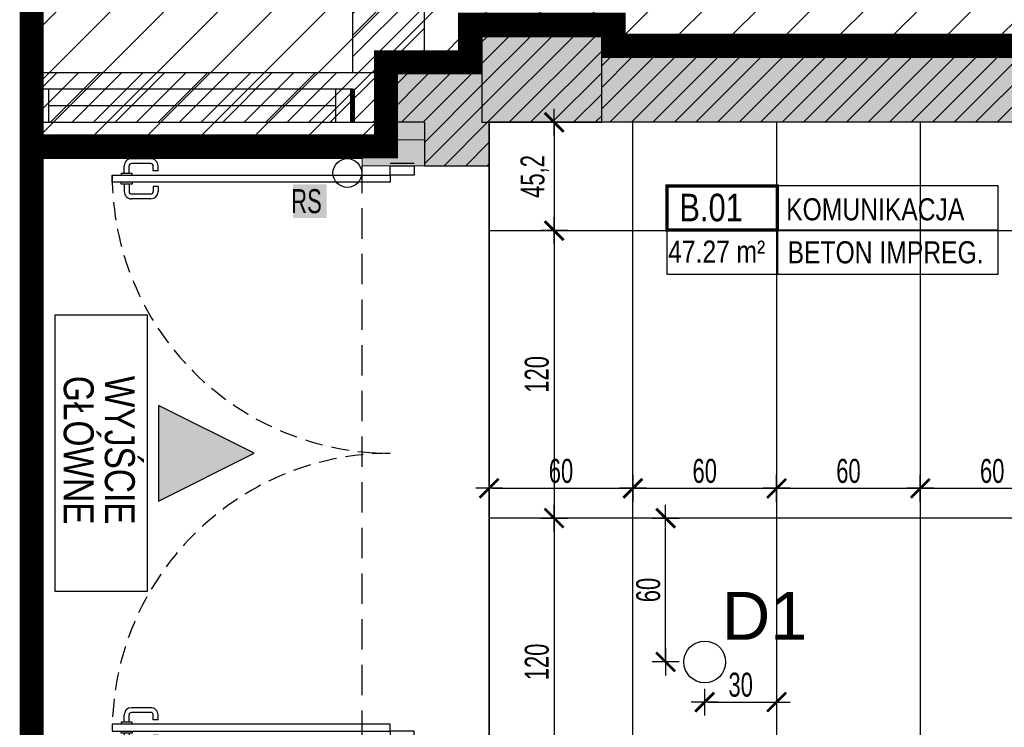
# Model space of a CAD drawing. Header units: millimetres. Extents: x 99331 to 130831, y -7610 to 25890.
# Tile 5 of 101: x 126596 to 127007, y 4118 to 4413. Entities that reach past the tile are written whole.
import ezdxf
from ezdxf.enums import TextEntityAlignment as Align

# ---------------------------------------------------------------- set-up
doc = ezdxf.new("R2010")
doc.units = ezdxf.units.MM
doc.linetypes.add('DASHED', pattern=[0.75, 0.5, -0.25])
doc.linetypes.add('DASHEDX2', pattern=[38.1, 25.4, -12.7])
doc.layers.get('DEFPOINTS').update_dxf_attribs({"lineweight": 9})
for name, color, linetype in [('_HSA_HATCH_WYPEŁNIENIA_PRZEGRÓD', 205, 'Continuous'), ('_HSA_OPIS', 43, 'Continuous'), ('_HSA_OŚWIETLENIE', 53, 'Continuous'), ('_HSA_PRZERYWANE', 153, 'DASHEDX2'), ('_HSA_STOLARKA_ZEWNĘTRZNA', 132, 'Continuous'), ('_HSA_SUFITY_OBRYS', 220, 'Continuous'), ('_HSA_SUFITY_PODZIAŁ', 142, 'Continuous'), ('_HSA_WIDOKOWE', 1, 'Continuous'), ('_HSA_WYM_50', 141, 'Continuous'), ('_HSA_ZAKRES_OPRACOWANIA', 213, 'Continuous'), ('_HSA_ŚCIANY_CIENKIE', 2, 'Continuous'), ('_HSA_ŚCIANY_DZIAŁOWE', 6, 'Continuous'), ('_HSA_ŚCIANY_KONSTRUKCYJNE', 3, 'Continuous'), ('_HSA_ŚCIANY_MUROWANE', 4, 'Continuous')]:
    doc.layers.add(name, color=color, linetype=linetype)
doc.layers.add('_HSA_IZOLACJA_TERMICZNA', color=2, linetype='Continuous', lineweight=5)
doc.layers.add('_HSA_ZAKRES_OPRACOWANIA_HATCH', color=31, linetype='Continuous', transparency=0.5)
doc.styles.add('Arial', font='Arial.ttf')
doc.styles.add('ARIAL_50', font='Arial Narrow.ttf', dxfattribs={"width": 0.8, "height": 10})
doc.styles.get("Standard").update_dxf_attribs({"font": 'Arial.ttf'})
doc.linetypes.add('BATTING', pattern='A,0.00254,-2.54,[134,ltypeshp.shx,S=2.54,R=0,X=-2.54,Y=0],-5.08,[134,ltypeshp.shx,S=2.54,R=180,X=2.54,Y=0],-2.54', length=10.16254)
doc.dimstyles.new('WYM_WEWN_50', dxfattribs={"dimscale": 0.7, "dimtxt": 10, "dimasz": 2, "dimexe": 10, "dimexo": 0, "dimgap": 3, "dimtad": 1, "dimdec": 1, "dimrnd": 1e-05, "dimtxsty": 'ARIAL_50', "dimblk": 'Wym-03', "dimcen": 0, "dimdle": 10, "dimse1": 1, "dimse2": 1, "dimclrt": 256, "dimazin": 2, "dimtfac": 1, "dimtdec": 1, "dimtix": 1, "dimtmove": 2, "dimatfit": 0, "dimfxl": 1, "dimtolj": 1, "dimtzin": 0, "dimarcsym": 0})
pattern_1 = [(45, (56000, -17000), (-4.49012806, 4.49012806), [])]

# ---------------------------------------------------------------- blocks, each defined once
blk = doc.blocks.new('*U39')
for p, q in [((-116.8, 111), (-119.9, 111)), ((-116.8, 112.25), (-116, 112.25)), ((-116.8, 107.75), (-116.8, 112.25)), ((-112.275, 112.25), (-113.075, 112.25)), ((-112.275, 107.75), (-112.275, 112.25)), ((-112.275, 111), (-109.175, 111)), ((112.275, 111), (109.175, 111)), ((112.275, 112.25), (113.075, 112.25)), ((112.275, 107.75), (112.275, 112.25)), ((116.8, 112.25), (116, 112.25)), ((116.8, 107.75), (116.8, 112.25)), ((116.8, 111), (119.9, 111)), ((-122.9, 99.86), (-122.9, 108)), ((-120.9, 99.86), (-120.9, 108)), ((-116.8, 109), (-119.9, 109)), ((-116, 107.75), (-116.8, 107.75)), ((-113.075, 107.75), (-112.275, 107.75)), ((-112.275, 109), (-109.175, 109)), ((-108.175, 99.86), (-108.175, 108)), ((-106.175, 99.86), (-106.175, 108)), ((106.175, 99.86), (106.175, 108)), ((108.175, 99.86), (108.175, 108)), ((112.275, 109), (109.175, 109)), ((113.075, 107.75), (112.275, 107.75)), ((116, 107.75), (116.8, 107.75)), ((116.8, 109), (119.9, 109)), ((120.9, 99.86), (120.9, 108)), ((122.9, 99.86), (122.9, 108)), ((-117.8, 98.86), (-119.9, 98.86)), ((-117.8, 96.86), (-117.8, 98.86)), ((-111.275, 96.86), (-111.275, 98.86)), ((-111.275, 98.86), (-109.175, 98.86)), ((111.275, 98.86), (109.175, 98.86)), ((111.275, 96.86), (111.275, 98.86)), ((117.8, 96.86), (117.8, 98.86)), ((117.8, 98.86), (119.9, 98.86)), ((-117.8, 96.86), (-119.9, 96.86)), ((-111.275, 96.86), (-109.175, 96.86)), ((111.275, 96.86), (109.175, 96.86)), ((117.8, 96.86), (119.9, 96.86))]:
    blk.add_line(p, q)
for points in [[(-116, 0), (-113.075, 0), (-113.075, 116), (-116, 116)], [(116, 0), (113.075, 0), (113.075, 116), (116, 116)], [(-120, 0), (-120, -10), (-116, -10), (-116, 0)], [(120, 0), (120, -10), (116, -10), (116, 0)]]:
    blk.add_lwpolyline(points, close=True)
for points in [[(-121, 0), (-121, -10)], [(121, 0), (121, -10)]]:
    blk.add_lwpolyline(points)
at = {"linetype": 'DASHED', "ltscale": 15}
for centre, start, end in [((-116, 0), 0, 90), ((116, 0), 90, 180)]:
    blk.add_arc(centre, 116, start, end, dxfattribs=at)
for centre, radius, start, end in [((-119.9, 108), 3, 90, 180), ((-109.175, 108), 3, 0, 90), ((109.175, 108), 3, 90, 180), ((119.9, 108), 3, 0, 90), ((-119.9, 108), 1, 90, 180), ((-109.175, 108), 1, 0, 90), ((109.175, 108), 1, 90, 180), ((119.9, 108), 1, 0, 90), ((-119.9, 99.86), 3, 180, 270), ((-119.9, 99.86), 1, 180, 270), ((-109.175, 99.86), 3, 270, 0), ((-109.175, 99.86), 1, 270, 0), ((109.175, 99.86), 3, 180, 270), ((109.175, 99.86), 1, 180, 270), ((119.9, 99.86), 3, 270, 0), ((119.9, 99.86), 1, 270, 0)]:
    blk.add_arc(centre, radius, start, end)
blk = doc.blocks.new('A$C1924a973')
blk.add_lwpolyline([(0, -57.56), (0, 57.56), (-38.64, 57.56), (-38.64, -57.56)], close=True)
at = {"style": 'Arial', "width": 0.8}
for s, p in [('GŁÓWNE', (-3.71, -1.28)), ('WYJŚCIE', (-20.88, -1.28))]:
    blk.add_text(s, height=12.5, rotation=90, dxfattribs=at).set_placement(p, align=Align.CENTER)
blk = doc.blocks.new('A$C181A6C00')
blk.add_hatch(color=256).paths.add_polyline_path([(50, -25), (0, 0), (50, 25)])
blk.add_lwpolyline([(50, -25), (0, 0), (50, 25), (50, -25)])
blk = doc.blocks.new('*U7')
blk.add_line((1, 0.4), (1, -0.4))
at = {"const_width": 0.03}
blk.add_lwpolyline([(0, 0), (1, 0), (1, 0.4), (0, 0.4)], close=True, dxfattribs=at)
for points in [[(1, 0), (3, 0), (3, 0.4), (1, 0.4)], [(0, -0.4), (3, -0.4), (3, 0), (0, 0)]]:
    blk.add_lwpolyline(points, close=True)
at = {"style": 'Arial', "width": 0.8}
blk.add_attdef('NR', text='', height=0.25, dxfattribs=at).set_placement((0.4, 0.08), align=Align.CENTER)
for tag, p in [('NAZWA', (1.0793, 0.0887)), ('0000', (0.0304, -0.2909)), ('WYK', (1.0922, -0.3007))]:
    blk.add_attdef(tag, p, '', height=0.2, dxfattribs=at)
blk = doc.blocks.new('BDlux_D1')
blk.add_circle((0, 0), 8.7)
at = {"color": 7, "lineweight": 30, "insert": (7.16, 29.25), "char_height": 20, "attachment_point": 1}
blk.add_mtext_dynamic_manual_height_columns('D1', width=105.3716, gutter_width=1, heights=[0], dxfattribs=at)
blk = doc.blocks.new('Wym-03')
for p, q in [((0, 4), (0, -4)), ((-4, 0), (4, 0))]:
    blk.add_line(p, q)
blk.add_lwpolyline([(-2.83, -2.83, 0.8, 0.8, 0), (2.83, 2.83, 0.05, 0.05, 0)], format="xyseb")
blk = doc.blocks.new('*D281')
at = {"layer": '_HSA_WYM_50', "color": 0, "lineweight": -2, "transparency": 16777216}
blk.add_line((126819.48, 4369.13), (126819.48, 4326.73), dxfattribs=at)
at = {"layer": 'DEFPOINTS', "color": 0, "transparency": 16777216}
for p in [(126792.33, 4370.53), (126792.33, 4325.33), (126819.48, 4325.33)]:
    blk.add_point(p, dxfattribs=at)
at = {"layer": '_HSA_WYM_50', "color": 0, "lineweight": -2, "transparency": 16777216, "xscale": 1.4, "yscale": 1.4, "zscale": 1.4}
for p, rotation in [((126819.48, 4370.53), 90), ((126819.48, 4325.33), 270)]:
    blk.add_blockref('Wym-03', p, dxfattribs=dict(at, rotation=rotation))
at = {"layer": '_HSA_WYM_50', "transparency": 16777216, "insert": (126811.37, 4347.93), "char_height": 10, "attachment_point": 5, "rotation": 90, "style": 'ARIAL_50'}
blk.add_mtext('\\A1;45,2', dxfattribs=at)
blk = doc.blocks.new('*D282')
at = {"layer": '_HSA_WYM_50', "color": 0, "lineweight": -2, "transparency": 16777216}
blk.add_line((126819.48, 4323.93), (126819.48, 4206.73), dxfattribs=at)
at = {"layer": 'DEFPOINTS', "color": 0, "transparency": 16777216}
for p in [(126792.33, 4325.33), (126819.48, 4205.33), (126852.33, 4205.33)]:
    blk.add_point(p, dxfattribs=at)
at = {"layer": '_HSA_WYM_50', "color": 0, "lineweight": -2, "transparency": 16777216, "xscale": 1.4, "yscale": 1.4, "zscale": 1.4}
for p, rotation in [((126819.48, 4325.33), 90), ((126819.48, 4205.33), 270)]:
    blk.add_blockref('Wym-03', p, dxfattribs=dict(at, rotation=rotation))
at = {"layer": '_HSA_WYM_50', "transparency": 16777216, "insert": (126812.28, 4265.33), "char_height": 10, "attachment_point": 5, "rotation": 90, "style": 'ARIAL_50'}
blk.add_mtext('\\A1;120', dxfattribs=at)
blk = doc.blocks.new('*D283')
at = {"layer": '_HSA_WYM_50', "color": 0, "lineweight": -2, "transparency": 16777216}
blk.add_line((126819.48, 4203.93), (126819.48, 4086.73), dxfattribs=at)
at = {"layer": 'DEFPOINTS', "color": 0, "transparency": 16777216}
for p in [(126852.33, 4205.33), (126819.48, 4085.33), (126852.33, 4085.33)]:
    blk.add_point(p, dxfattribs=at)
at = {"layer": '_HSA_WYM_50', "color": 0, "lineweight": -2, "transparency": 16777216, "xscale": 1.4, "yscale": 1.4, "zscale": 1.4}
for p, rotation in [((126819.48, 4205.33), 90), ((126819.48, 4085.33), 270)]:
    blk.add_blockref('Wym-03', p, dxfattribs=dict(at, rotation=rotation))
at = {"layer": '_HSA_WYM_50', "transparency": 16777216, "insert": (126812.28, 4145.33), "char_height": 10, "attachment_point": 5, "rotation": 90, "style": 'ARIAL_50'}
blk.add_mtext('\\A1;120', dxfattribs=at)
blk = doc.blocks.new('*D285')
at = {"layer": '_HSA_WYM_50', "color": 0, "lineweight": -2, "transparency": 16777216}
blk.add_line((126793.73, 4217.78), (126850.93, 4217.78), dxfattribs=at)
at = {"layer": 'DEFPOINTS', "color": 0, "transparency": 16777216}
for p in [(126792.33, 4325.33), (126852.33, 4325.33), (126852.33, 4217.78)]:
    blk.add_point(p, dxfattribs=at)
at = {"layer": '_HSA_WYM_50', "color": 0, "lineweight": -2, "transparency": 16777216, "xscale": 1.4, "yscale": 1.4, "zscale": 1.4, "rotation": 180}
blk.add_blockref('Wym-03', (126792.33, 4217.78), dxfattribs=at)
at = {"layer": '_HSA_WYM_50', "color": 0, "lineweight": -2, "transparency": 16777216, "xscale": 1.4, "yscale": 1.4, "zscale": 1.4}
blk.add_blockref('Wym-03', (126852.33, 4217.78), dxfattribs=at)
at = {"layer": '_HSA_WYM_50', "transparency": 16777216, "insert": (126822.33, 4224.98), "char_height": 10, "attachment_point": 5, "style": 'ARIAL_50'}
blk.add_mtext('\\A1;60', dxfattribs=at)
blk = doc.blocks.new('*D286')
at = {"layer": '_HSA_WYM_50', "color": 0, "lineweight": -2, "transparency": 16777216}
blk.add_line((126853.73, 4217.78), (126910.93, 4217.78), dxfattribs=at)
at = {"layer": 'DEFPOINTS', "color": 0, "transparency": 16777216}
for p in [(126852.33, 4325.33), (126912.33, 4217.78), (126912.33, 4205.33)]:
    blk.add_point(p, dxfattribs=at)
at = {"layer": '_HSA_WYM_50', "color": 0, "lineweight": -2, "transparency": 16777216, "xscale": 1.4, "yscale": 1.4, "zscale": 1.4, "rotation": 180}
blk.add_blockref('Wym-03', (126852.33, 4217.78), dxfattribs=at)
at = {"layer": '_HSA_WYM_50', "color": 0, "lineweight": -2, "transparency": 16777216, "xscale": 1.4, "yscale": 1.4, "zscale": 1.4}
blk.add_blockref('Wym-03', (126912.33, 4217.78), dxfattribs=at)
at = {"layer": '_HSA_WYM_50', "transparency": 16777216, "insert": (126882.33, 4224.98), "char_height": 10, "attachment_point": 5, "style": 'ARIAL_50'}
blk.add_mtext('\\A1;60', dxfattribs=at)
blk = doc.blocks.new('*D314')
at = {"layer": '_HSA_WYM_50', "color": 0, "lineweight": -2, "transparency": 16777216}
blk.add_line((126883.73, 4128.56), (126910.93, 4128.56), dxfattribs=at)
at = {"layer": 'DEFPOINTS', "color": 0, "transparency": 16777216}
for p in [(126882.33, 4145.33), (126912.33, 4145.33), (126912.33, 4128.56)]:
    blk.add_point(p, dxfattribs=at)
at = {"layer": '_HSA_WYM_50', "color": 0, "lineweight": -2, "transparency": 16777216, "xscale": 1.4, "yscale": 1.4, "zscale": 1.4, "rotation": 180}
blk.add_blockref('Wym-03', (126882.33, 4128.56), dxfattribs=at)
at = {"layer": '_HSA_WYM_50', "color": 0, "lineweight": -2, "transparency": 16777216, "xscale": 1.4, "yscale": 1.4, "zscale": 1.4}
blk.add_blockref('Wym-03', (126912.33, 4128.56), dxfattribs=at)
at = {"layer": '_HSA_WYM_50', "transparency": 16777216, "insert": (126897.33, 4135.77), "char_height": 10, "attachment_point": 5, "style": 'ARIAL_50'}
blk.add_mtext('\\A1;30', dxfattribs=at)
blk = doc.blocks.new('*D313')
at = {"layer": '_HSA_WYM_50', "color": 0, "lineweight": -2, "transparency": 16777216}
blk.add_line((126866.01, 4146.73), (126866.01, 4203.93), dxfattribs=at)
at = {"layer": 'DEFPOINTS', "color": 0, "transparency": 16777216}
for p in [(126866.01, 4205.33), (126882.33, 4205.33), (126882.33, 4145.33)]:
    blk.add_point(p, dxfattribs=at)
at = {"layer": '_HSA_WYM_50', "color": 0, "lineweight": -2, "transparency": 16777216, "xscale": 1.4, "yscale": 1.4, "zscale": 1.4}
for p, rotation in [((126866.01, 4205.33), 90), ((126866.01, 4145.33), 270)]:
    blk.add_blockref('Wym-03', p, dxfattribs=dict(at, rotation=rotation))
at = {"layer": '_HSA_WYM_50', "transparency": 16777216, "insert": (126858.8, 4175.33), "char_height": 10, "attachment_point": 5, "rotation": 90, "style": 'ARIAL_50'}
blk.add_mtext('\\A1;60', dxfattribs=at)
blk = doc.blocks.new('*D457')
at = {"layer": '_HSA_WYM_50', "color": 0, "lineweight": -2, "transparency": 16777216}
blk.add_line((126913.73, 4217.78), (126970.93, 4217.78), dxfattribs=at)
at = {"layer": 'DEFPOINTS', "color": 0, "transparency": 16777216}
for p in [(126972.33, 4217.78), (126912.33, 4205.33), (126972.33, 4205.33)]:
    blk.add_point(p, dxfattribs=at)
at = {"layer": '_HSA_WYM_50', "color": 0, "lineweight": -2, "transparency": 16777216, "xscale": 1.4, "yscale": 1.4, "zscale": 1.4, "rotation": 180}
blk.add_blockref('Wym-03', (126912.33, 4217.78), dxfattribs=at)
at = {"layer": '_HSA_WYM_50', "color": 0, "lineweight": -2, "transparency": 16777216, "xscale": 1.4, "yscale": 1.4, "zscale": 1.4}
blk.add_blockref('Wym-03', (126972.33, 4217.78), dxfattribs=at)
at = {"layer": '_HSA_WYM_50', "transparency": 16777216, "insert": (126942.33, 4224.98), "char_height": 10, "attachment_point": 5, "style": 'ARIAL_50'}
blk.add_mtext('\\A1;60', dxfattribs=at)
blk = doc.blocks.new('*D458')
at = {"layer": '_HSA_WYM_50', "color": 0, "lineweight": -2, "transparency": 16777216}
blk.add_line((126973.73, 4217.78), (127030.93, 4217.78), dxfattribs=at)
at = {"layer": 'DEFPOINTS', "color": 0, "transparency": 16777216}
for p in [(127032.33, 4217.78), (126972.33, 4205.33), (127032.33, 4205.33)]:
    blk.add_point(p, dxfattribs=at)
at = {"layer": '_HSA_WYM_50', "color": 0, "lineweight": -2, "transparency": 16777216, "xscale": 1.4, "yscale": 1.4, "zscale": 1.4, "rotation": 180}
blk.add_blockref('Wym-03', (126972.33, 4217.78), dxfattribs=at)
at = {"layer": '_HSA_WYM_50', "color": 0, "lineweight": -2, "transparency": 16777216, "xscale": 1.4, "yscale": 1.4, "zscale": 1.4}
blk.add_blockref('Wym-03', (127032.33, 4217.78), dxfattribs=at)
at = {"layer": '_HSA_WYM_50', "transparency": 16777216, "insert": (127002.33, 4224.98), "char_height": 10, "attachment_point": 5, "style": 'ARIAL_50'}
blk.add_mtext('\\A1;60', dxfattribs=at)
blk = doc.blocks.new('*U105')
at = {"linetype": 'ByBlock', "ltscale": 10}
for p, q in [((0, 14), (133.94, 14)), ((0, 0), (0, 14)), ((7, 0), (7, 14)), ((126.94, 14), (126.94, 0)), ((133.94, 14), (133.94, 0)), ((7, 7), (126.94, 7)), ((0, 0), (133.94, 0))]:
    blk.add_line(p, q, dxfattribs=at)

msp = doc.modelspace()

# ---------------------------------------------------------------- hatches: boundary and pattern name
at = {"layer": '_HSA_HATCH_WYPEŁNIENIA_PRZEGRÓD', "true_color": 0x969696}
for points in [[(126839.33, 4406.25), (126789.33, 4406.25), (126789.33, 4370.53), (126839.33, 4370.53)], [(126792.33, 4370.53), (126789.33, 4370.53), (126789.33, 4391.25), (126765.33, 4391.25), (126765.33, 4395.53), (126749.33, 4395.53), (126749.33, 4360.53), (126739.33, 4360.53), (126739.33, 4352.41), (126792.33, 4352.41)], [(127415.81, 4366.53), (127374.81, 4366.53), (127374.81, 4370.53), (126839.33, 4370.53), (126839.33, 4397.53), (127415.81, 4397.53)]]:
    msp.add_hatch(color=252, dxfattribs=at).paths.add_polyline_path(points)
at = {"layer": '_HSA_HATCH_WYPEŁNIENIA_PRZEGRÓD'}
h = msp.add_hatch(dxfattribs=at)
h.set_pattern_fill('ANSI31', color=256, scale=2, style=0)
h.set_pattern_definition([(45, (40000, -17000), (-4.49012806, 4.49012806), [])])
h.paths.add_polyline_path([(126839.33, 4406.25), (126789.33, 4406.25), (126789.33, 4370.53), (126839.33, 4370.53)])
h = msp.add_hatch(dxfattribs=at)
h.set_pattern_fill('ANSI31', color=256, scale=2, style=0)
h.set_pattern_definition(pattern_1)
h.paths.add_polyline_path([(127415.81, 4397.53), (127374.81, 4397.53), (127374.81, 4366.53), (127415.81, 4366.53)])
h.paths.add_polyline_path([(127374.81, 4397.53), (126839.33, 4397.53), (126839.33, 4370.53), (127374.81, 4370.53)])
h.paths.add_polyline_path([(127411.81, 4402.53), (127391.81, 4402.53), (127391.81, 4397.53), (127411.81, 4397.53)])
h = msp.add_hatch(dxfattribs=at)
h.set_pattern_fill('ANSI31', color=256, scale=2, style=0)
h.set_pattern_definition([(45, (126789.3255, 4386.12), (-4.4901, 4.4901), [])])
h.paths.add_polyline_path([(126749.33, 4395.53), (126749.33, 4370.53), (126765.33, 4370.53), (126765.33, 4352.41), (126792.33, 4352.41), (126792.33, 4370.53), (126789.33, 4370.53), (126789.33, 4391.25), (126765.33, 4391.25), (126765.33, 4395.53)])
at = {"layer": '_HSA_SUFITY_PODZIAŁ', "transparency": 33554687}
h = msp.add_hatch(dxfattribs=at)
h.set_pattern_fill('_USER', color=256, scale=60, angle=90, pattern_type=0)
h.set_pattern_definition([(90, (126792.325, 4207.33), (-60, 4e-15), [])])
h.paths.add_polyline_path([(127691.81, 4366.53), (127374.81, 4366.53), (127374.81, 4370.53), (126792.33, 4370.53), (126792.33, 4044.14), (127691.81, 4044.14)])
h = msp.add_hatch(dxfattribs=at)
h.set_pattern_fill('_USER', color=256, scale=120, pattern_type=0)
h.set_pattern_definition([(0, (127691.81, 4205.33), (0, 120), [])])
h.paths.add_polyline_path([(127691.81, 4366.53), (127374.81, 4366.53), (127374.81, 4370.53), (126792.33, 4370.53), (126792.33, 4044.14), (127691.81, 4044.14)])
at = {"layer": '_HSA_ZAKRES_OPRACOWANIA_HATCH', "linetype": 'Continuous', "lineweight": 0}
h = msp.add_hatch(dxfattribs=at)
h.set_pattern_fill('ANSI31', color=256, scale=5, style=0)
h.set_pattern_definition([(45, (3403.783, -17000), (-11.2253202, 11.2253202), [])])
h.paths.add_polyline_path([(128358.19, 4738.73), (126601.39, 4738.73), (126601.39, 4360.53), (126749.33, 4360.53), (126749.33, 4395.53), (126784.33, 4395.53), (126784.33, 4411.25), (126844.33, 4411.25), (126844.33, 4402.53), (127686.81, 4402.53), (127686.81, 4701.88), (128358.19, 4701.88)])
h.paths.add_polyline_path([(126739.33, 2854.57), (128358.19, 2854.57), (128358.19, 2891.42), (127683.81, 2891.42), (127683.81, 3057.14), (127686.81, 3526.14), (127389.33, 3526.14), (127389.33, 3759.14), (126739.33, 3759.14)])
at = {"layer": '_HSA_ZAKRES_OPRACOWANIA_HATCH'}
h = msp.add_hatch(dxfattribs=at)
h.set_pattern_fill('ANSI31', color=256, scale=2, style=0)
h.set_pattern_definition(pattern_1)
h.paths.add_polyline_path([(126601.39, 4391.25), (126601.39, 4370.53), (126735.33, 4370.53), (126735.33, 4391.25)])
h.paths.add_polyline_path([(126749.33, 4370.53), (126749.33, 4391.25), (126735.33, 4391.25), (126735.33, 4370.53)])
h.paths.add_polyline_path([(126749.33, 4391.25), (126749.33, 4395.53), (126765.33, 4395.53), (126765.33, 4441.25), (126735.33, 4441.25), (126735.33, 4391.25)])
h.paths.add_polyline_path([(126761.81, 4738.73), (126743.81, 4738.73), (126743.81, 4441.25), (126761.81, 4441.25)])

# ---------------------------------------------------------------- linework, layer by layer
at = {"layer": '_HSA_IZOLACJA_TERMICZNA'}
for p in [(126739.33, 4355.53), (126765.33, 4352.41)]:
    msp.add_line(p, (126739.33, 4352.41), dxfattribs=at)
at = {"layer": '_HSA_PRZERYWANE', "ltscale": 0.5}
for p, q in [((126739.33, 4112.41), (126739.33, 4352.41)), ((126792.33, 4352.41), (126792.33, 4112.41))]:
    msp.add_line(p, q, dxfattribs=at)
at = {"layer": '_HSA_SUFITY_OBRYS'}
msp.add_lwpolyline([(127691.81, 4366.53), (127374.81, 4366.53), (127374.81, 4370.53), (126792.33, 4370.53), (126792.33, 4044.14), (127691.81, 4044.14)], close=True, dxfattribs=at)
at = {"layer": '_HSA_ZAKRES_OPRACOWANIA', "linetype": 'DASHED', "ltscale": 60, "const_width": 10}
for points in [[(128440.02, 2891.42), (128440.02, 2854.57), (126601.39, 2854.57), (126601.39, 4738.73), (128440.02, 4738.73), (128440.02, 4701.88)], [(126601.39, 4360.53), (126749.33, 4360.53), (126749.33, 4395.53), (126784.33, 4395.53), (126784.33, 4411.25), (126844.33, 4411.25), (126844.33, 4402.53), (127686.81, 4402.53), (127686.81, 4701.88), (128440.02, 4701.88)]]:
    msp.add_lwpolyline(points, dxfattribs=at)
at = {"layer": '_HSA_ZAKRES_OPRACOWANIA_HATCH', "ltscale": 0.07}
for p, q in [((126601.39, 4391.25), (126748.86, 4391.25)), ((126601.39, 4370.53), (126749.33, 4370.53))]:
    msp.add_line(p, q, dxfattribs=at)
at = {"layer": '_HSA_ZAKRES_OPRACOWANIA_HATCH', "linetype": 'BATTING', "ltscale": 0.6}
msp.add_line((126601.39, 4363.23), (126765.33, 4363.29), dxfattribs=at)
at = {"layer": '_HSA_ZAKRES_OPRACOWANIA_HATCH'}
msp.add_line((126601.39, 4355.53), (126739.33, 4355.53), dxfattribs=at)
msp.add_lwpolyline([(126735.33, 4391.25), (126765.33, 4391.25), (126765.33, 4441.25), (126735.33, 4441.25)], close=True, dxfattribs=at)
at = {"layer": '_HSA_ZAKRES_OPRACOWANIA_HATCH', "ltscale": 0.07, "const_width": 2}
msp.add_lwpolyline([(126735.33, 4384.53), (126735.33, 4370.53)], dxfattribs=at)
at = {"layer": '_HSA_ŚCIANY_CIENKIE'}
msp.add_circle((126733.14, 4349.35), 6, dxfattribs=at)
at = {"layer": '_HSA_ŚCIANY_DZIAŁOWE'}
for points in [[(127374.81, 4397.53), (126839.33, 4397.53)], [(127374.81, 4370.53), (126839.33, 4370.53)]]:
    msp.add_lwpolyline(points, dxfattribs=at)
at = {"layer": '_HSA_ŚCIANY_KONSTRUKCYJNE'}
msp.add_line((126765.33, 4395.53), (126765.33, 4391.25), dxfattribs=at)
msp.add_lwpolyline([(126839.33, 4370.53), (126839.33, 4406.25), (126789.33, 4406.25), (126789.33, 4370.53)], close=True, dxfattribs=at)
at = {"layer": '_HSA_ŚCIANY_MUROWANE', "ltscale": 0.07}
for p, q in [((126765.33, 4370.53), (126765.33, 4352.41)), ((126792.33, 4370.53), (126792.33, 4352.41)), ((126765.33, 4352.41), (126792.33, 4352.41))]:
    msp.add_line(p, q, dxfattribs=at)
msp.add_lwpolyline([(126765.33, 4370.53), (126749.33, 4370.53)], dxfattribs=at)

# ---------------------------------------------------------------- block references
at = {"layer": '_HSA_OPIS'}
ref = msp.add_blockref('*U7', (126866.58, 4325.53), dxfattribs=dict(at, xscale=46.08000000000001, yscale=46.08000000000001, zscale=46.08000000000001))
ref.add_attrib('NR', 'B.01', dxfattribs={"layer": '0', "height": 11.52, "style": 'Arial', "width": 0.8}).set_placement((126885.01, 4329.21), align=Align.CENTER)
ref.add_attrib('NAZWA', 'KOMUNIKACJA', (126916.32, 4329.61), dxfattribs={"layer": '0', "height": 9.216, "style": 'Arial', "width": 0.8})
ref.add_attrib('POW', '47.27', dxfattribs={"layer": '0', "height": 9.216, "style": 'Arial', "width": 0.8}).set_placement((126892.83, 4311.96), align=Align.RIGHT)
ref.add_attrib('M2', 'm²', dxfattribs={"layer": '0', "height": 9.216, "style": 'Arial', "width": 0.8}).set_placement((126907.58, 4311.96), align=Align.RIGHT)
ref.add_attrib('WYK', 'BETON IMPREG.', (126916.91, 4311.67), dxfattribs={"layer": '0', "height": 9.216, "style": 'Arial', "width": 0.8})
at = {"layer": '_HSA_OPIS', "rotation": 180}
msp.add_blockref('A$C1924a973', (126611.06, 4232.41), dxfattribs=at)
at = {"layer": '_HSA_OŚWIETLENIE'}
msp.add_blockref('BDlux_D1', (126882.33, 4145.33), dxfattribs=at)
at = {"layer": '_HSA_STOLARKA_ZEWNĘTRZNA', "rotation": 89.99999999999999}
msp.add_blockref('*U39', (126751.02, 4232.41), dxfattribs=at)
at = {"layer": '_HSA_WIDOKOWE', "xscale": -0.8, "yscale": 0.8, "zscale": 0.8}
msp.add_blockref('A$C181A6C00', (126694.33, 4232.41), dxfattribs=at)
at = {"layer": '_HSA_ZAKRES_OPRACOWANIA_HATCH', "ltscale": 0.07, "xscale": -1, "rotation": 180}
msp.add_blockref('*U105', (126601.39, 4384.53), dxfattribs=at)

# ---------------------------------------------------------------- texts
at = {"layer": '_HSA_OPIS', "insert": (126722.48, 4342.63), "char_height": 10, "attachment_point": 3, "style": 'ARIAL_50', "bg_fill": 1, "box_fill_scale": 1.2, "bg_fill_color": 256, "bg_fill_true_color": 16777214, "bg_fill_transparency": 0}
msp.add_mtext_dynamic_manual_height_columns('RS', width=10, gutter_width=15, heights=[0], dxfattribs=at)

# ---------------------------------------------------------------- dimensions: what is measured, and where the dimension line sits
at = {"layer": '_HSA_WYM_50'}
for p1, p2, distance, picture, middle in [((126792.33, 4370.53), (126792.33, 4325.33), 27.16, '*D281', (126811.37, 4347.93)), ((126792.33, 4325.33), (126852.33, 4325.33), -107.56, '*D285', (126822.33, 4224.98)), ((126882.33, 4145.33), (126882.33, 4205.33), 16.32, '*D313', (126858.8, 4175.33)), ((126882.33, 4145.33), (126912.33, 4145.33), -16.77, '*D314', (126897.33, 4135.77))]:
    dim = msp.add_aligned_dim(p1=p1, p2=p2, distance=distance, dimstyle='WYM_WEWN_50', dxfattribs=at)
    dim.commit()
    dim.dimension.update_dxf_attribs({"geometry": picture, "text_midpoint": middle})
for base, p1, p2, angle, picture, middle in [((126819.48, 4205.33), (126792.33, 4325.33), (126852.33, 4205.33), 90, '*D282', (126812.28, 4265.33)), ((126912.33, 4217.78), (126852.33, 4325.33), (126912.33, 4205.33), 180, '*D286', (126882.33, 4224.98)), ((126972.33, 4217.78), (126912.33, 4205.33), (126972.33, 4205.33), 180, '*D457', (126942.33, 4224.98)), ((127032.33, 4217.78), (126972.33, 4205.33), (127032.33, 4205.33), 180, '*D458', (127002.33, 4224.98)), ((126819.48, 4085.33), (126852.33, 4205.33), (126852.33, 4085.33), 90, '*D283', (126812.28, 4145.33))]:
    dim = msp.add_linear_dim(base=base, p1=p1, p2=p2, angle=angle, dimstyle='WYM_WEWN_50', dxfattribs=at)
    dim.commit()
    dim.dimension.update_dxf_attribs({"geometry": picture, "text_midpoint": middle})

doc.saveas('drawing.dxf')
